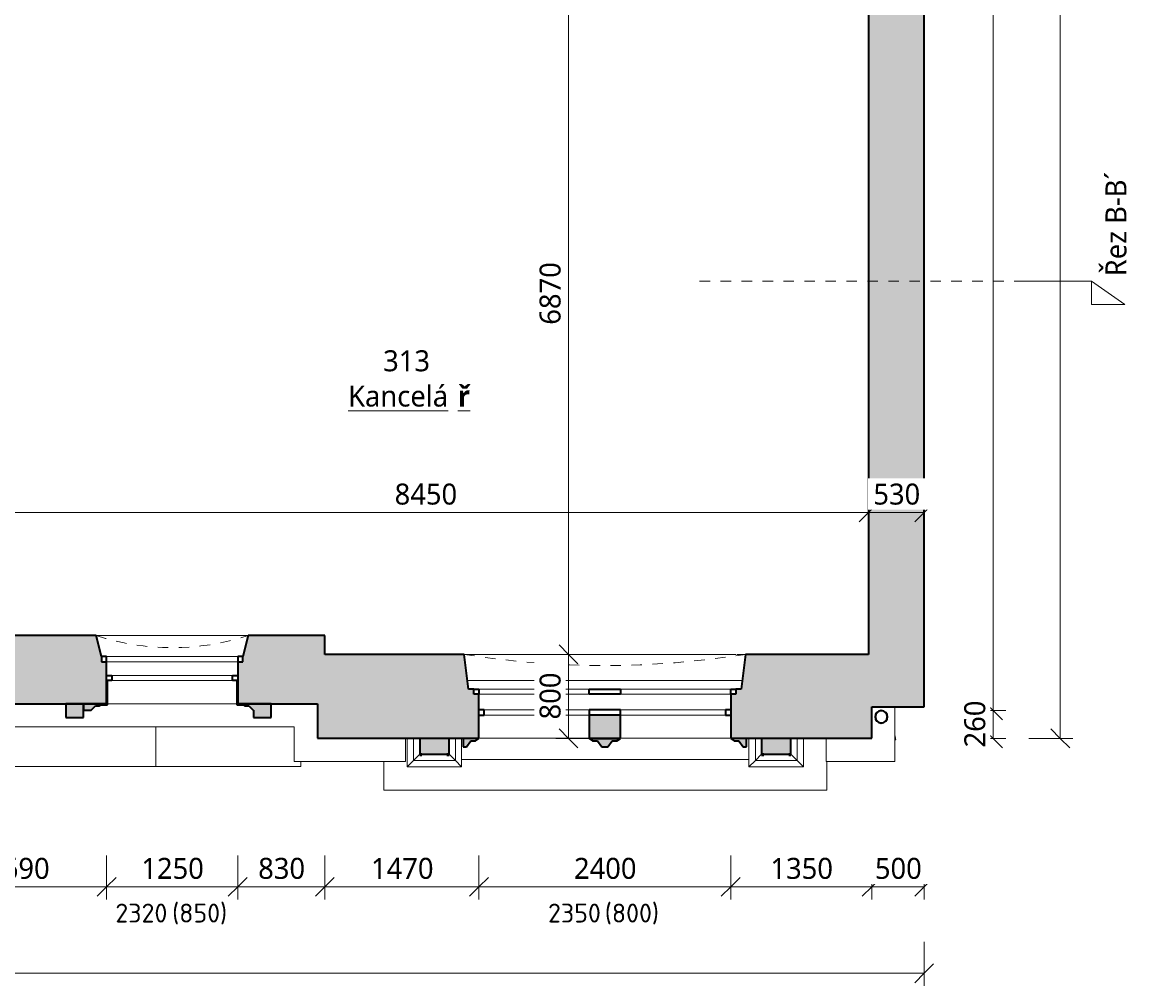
# Model space of a CAD drawing. Header units: metres. Extents: x -2.7 to 41.7, y -4.4 to 31.2.
# Tile 20 of 21: x 31.2 to 41.7, y -2.3 to 6.9. Entities that reach past the tile are written whole.
import ezdxf

# ---------------------------------------------------------------- set-up
doc = ezdxf.new("R2010")
doc.units = ezdxf.units.M
doc.linetypes.add('AV - Cerch_ 1 tecka 10mm', pattern=[0.018, 0.01, -0.004, 0, -0.004])
doc.linetypes.add('AV - Cerch_ 1 tecka 2mm', pattern=[0.004, 0.002, -0.001, 0, -0.001])
doc.layers.add('AV-KOTY', color=5, linetype='Continuous', lineweight=13, true_color=0x0000ff)
doc.layers.add('AV-MISTNOSTI', color=5, linetype='Continuous', lineweight=5, true_color=0x0000ff)
for name, color, linetype, lineweight in [('AV-KOTY-100', 7, 'Continuous', 5), ('AV-SRAFY', 7, 'Continuous', 35), ('AV-STAVBA', 7, 'Continuous', 18)]:
    doc.layers.add(name, color=color, linetype=linetype, lineweight=lineweight)
doc.styles.add('ISOCPEUR', font='isocpeur.ttf', dxfattribs={"height": 0.18})
doc.styles.add('Trebuchet MS', font='trebuc.ttf', dxfattribs={"height": 0.2})
doc.styles.add('Trebuchet MS_B', font='trebuc.ttf', dxfattribs={"height": 0.2})
doc.dimstyles.new('2_mm_-_O_-_Blue_-_mm_-_zaokrouhlena', dxfattribs={"dimscale": 0.3048, "dimtxt": 0.20619, "dimasz": 0.590551, "dimexe": 0.393701, "dimexo": 0.0625, "dimgap": 0.065617, "dimtad": 1, "dimdec": 0, "dimlfac": 1000, "dimrnd": 10, "dimzin": 0, "dimdsep": 46, "dimtxsty": 'Trebuchet MS', "dimblk1": 'OBLIQUE', "dimblk2": 'OBLIQUE', "dimsah": 1, "dimcen": 0.09, "dimazin": 0, "dimtfac": 1, "dimtdec": 4, "dimtix": 1, "dimtmove": 0, "dimatfit": 3, "dimfxl": 0.984252, "dimfxlon": 1, "dimtvp": 1, "dimtfill": 1, "dimtolj": 1, "dimtzin": 0, "dimarcsym": 2})

# ---------------------------------------------------------------- blocks, each defined once
blk = doc.blocks.new('WI_2-2_dvojité_bez středního sloupku - 1250x2320-1217601-3NP')
at = {"layer": 'AV-STAVBA', "linetype": 'AV - Cerch_ 1 tecka 2mm', "lineweight": 13}
for p, q in [((0.675, 0.325), (-0.675, 0.325)), ((-0.675, 0.325), (0.675, 0.325)), ((0.625, 0.325), (-0.625, 0.325)), ((0.675, -0.325), (-0.675, -0.325)), ((0.625, -0.325), (-0.625, -0.325)), ((-0.625, -0.325), (0.625, -0.325))]:
    blk.add_line(p, q, dxfattribs=at)
at = {"layer": 'AV-STAVBA', "lineweight": 35}
for p, q in [((-0.625, 0.125), (-0.675, 0.125)), ((-0.675, 0.125), (-0.675, 0.075)), ((-0.625, 0.075), (-0.625, 0.125)), ((0.675, 0.125), (0.625, 0.125)), ((0.625, 0.125), (0.625, 0.075)), ((0.675, 0.075), (0.675, 0.125)), ((-0.675, 0.075), (-0.625, 0.075)), ((0.625, 0.075), (0.675, 0.075)), ((-0.625, -0.105), (-0.625, -0.055)), ((-0.625, -0.055), (-0.575, -0.055)), ((-0.575, -0.105), (-0.625, -0.105)), ((-0.575, -0.055), (-0.575, -0.105)), ((0.575, -0.105), (0.575, -0.055)), ((0.575, -0.055), (0.625, -0.055)), ((0.625, -0.105), (0.575, -0.105)), ((0.625, -0.055), (0.625, -0.105))]:
    blk.add_line(p, q, dxfattribs=at)
at = {"layer": 'AV-STAVBA'}
for p, q in [((-0.675, 0.075), (-0.675, 0.125)), ((-0.675, 0.125), (0.675, 0.125)), ((-0.625, 0.125), (0.031, 0.125)), ((-0.625, 0.075), (-0.625, 0.125)), ((0.031, 0.125), (0.625, 0.125)), ((0.625, 0.075), (0.625, 0.125)), ((0.675, 0.075), (0.675, 0.125)), ((-0.675, 0.075), (0.675, 0.075)), ((0.031, 0.075), (-0.625, 0.075)), ((0.625, 0.075), (0.031, 0.075)), ((-0.625, -0.055), (-0.625, -0.105)), ((-0.625, -0.055), (0.625, -0.055)), ((-0.625, -0.105), (0.625, -0.105)), ((0.031, -0.055), (-0.575, -0.055)), ((-0.575, -0.055), (-0.575, -0.105)), ((-0.575, -0.105), (0.031, -0.105)), ((0.575, -0.055), (0.031, -0.055)), ((0.031, -0.105), (0.575, -0.105)), ((0.575, -0.055), (0.575, -0.105)), ((0.625, -0.055), (0.625, -0.105))]:
    blk.add_line(p, q, dxfattribs=at)
blk = doc.blocks.new('GM_Nika se zkoseným ostěním a klenutým nadpražím - 1350x2500_200-1217707-3NP')
at = {"layer": 'AV-STAVBA', "linetype": 'AV - Cerch_ 1 tecka 2mm', "lineweight": 13}
for p, q in [((0.675, 0.325), (-0.675, 0.325)), ((0.725, -0.325), (-0.725, -0.325))]:
    blk.add_line(p, q, dxfattribs=at)
blk.add_arc((0, -2.537), 2.328, 71.8558, 108.1442, dxfattribs=at)
blk = doc.blocks.new('GM_Nika_zkosené ostění - v900-1218213-3NP')
at = {"layer": 'AV-STAVBA', "linetype": 'AV - Cerch_ 1 tecka 2mm', "lineweight": 13}
blk.add_line((-0.6, 0.325), (0.85, 0.325), dxfattribs=at)
blk = doc.blocks.new('WI_4-4_dvojité - 2400x2350-1624758-3NP')
at = {"layer": 'AV-STAVBA', "linetype": 'AV - Cerch_ 1 tecka 2mm', "lineweight": 13}
for p, q in [((1.25, 0.4), (-1.25, 0.4)), ((1.2, 0.4), (-1.2, 0.4)), ((-1.2, 0.4), (1.2, 0.4)), ((1.25, -0.4), (-1.25, -0.4)), ((-1.25, -0.4), (1.25, -0.4)), ((1.2, -0.4), (-1.2, -0.4))]:
    blk.add_line(p, q, dxfattribs=at)
at = {"layer": 'AV-STAVBA', "lineweight": 35}
for p, q in [((-1.15, 0.18), (-1.2, 0.18)), ((-1.2, 0.13), (-1.15, 0.13)), ((-1.15, 0.13), (-1.15, 0.18)), ((-0.15, 0.18), (-0.15, 0.13)), ((-0.15, 0.13), (0.15, 0.13)), ((0.15, 0.13), (0.15, 0.18)), ((1.2, 0.18), (1.15, 0.18)), ((1.15, 0.18), (1.15, 0.13)), ((1.15, 0.13), (1.2, 0.13)), ((-1.2, -0.07), (-1.25, -0.07)), ((-1.2, -0.02), (-1.2, -0.07)), ((-0.15, -0.07), (-0.15, -0.02)), ((-0.15, -0.02), (0.15, -0.02)), ((0.15, -0.07), (-0.15, -0.07)), ((0.15, -0.02), (0.15, -0.07)), ((1.2, -0.07), (1.2, -0.02)), ((1.25, -0.07), (1.2, -0.07))]:
    blk.add_line(p, q, dxfattribs=at)
at = {"layer": 'AV-STAVBA'}
for p, q in [((-1.2, 0.13), (-1.2, 0.18)), ((-1.2, 0.18), (1.2, 0.18)), ((-1.2, 0.13), (1.2, 0.13)), ((-1.15, 0.18), (-0.15, 0.18)), ((-1.15, 0.13), (-1.15, 0.18)), ((-0.15, 0.13), (-1.15, 0.13)), ((0.15, 0.18), (1.15, 0.18)), ((1.15, 0.13), (0.15, 0.13)), ((1.15, 0.13), (1.15, 0.18)), ((1.2, 0.13), (1.2, 0.18)), ((-1.25, -0.02), (-1.25, -0.07)), ((-1.25, -0.02), (1.25, -0.02)), ((-1.25, -0.07), (1.25, -0.07)), ((-0.15, -0.02), (-1.2, -0.02)), ((-1.2, -0.02), (-1.2, -0.07)), ((-1.2, -0.07), (-0.15, -0.07)), ((1.2, -0.02), (0.15, -0.02)), ((0.15, -0.07), (1.2, -0.07)), ((1.2, -0.02), (1.2, -0.07)), ((1.25, -0.02), (1.25, -0.07))]:
    blk.add_line(p, q, dxfattribs=at)
blk = doc.blocks.new('GM_Nika se zkoseným ostěním a klenutým nadpražím - 2600x2550-1220466-3NP')
at = {"layer": 'AV-STAVBA', "linetype": 'AV - Cerch_ 1 tecka 2mm', "lineweight": 13}
for p, q in [((1.3, 0.4), (-1.3, 0.4)), ((1.34, -0.4), (-1.34, -0.4))]:
    blk.add_line(p, q, dxfattribs=at)
blk.add_arc((0, -8.794), 8.5, 80.9297, 99.0703, dxfattribs=at)
blk = doc.blocks.new('GM_Nika_zkosené ostění - v850-1221131-3NP')
at = {"layer": 'AV-STAVBA', "linetype": 'AV - Cerch_ 1 tecka 2mm', "lineweight": 13}
blk.add_line((-1.215, 0.4), (1.465, 0.4), dxfattribs=at)
blk = doc.blocks.new('GM_Detový svod_04 - GM_Detový svod_04-1507001-3NP')
at = {"layer": 'AV-STAVBA', "flags": 128}
blk.add_lwpolyline([(39.49, 0.042), (39.49, 0.042), (39.49, 0.042), (39.49, 0.042), (39.489, 0.043), (39.489, 0.043), (39.489, 0.044), (39.489, 0.045), (39.488, 0.046), (39.488, 0.047), (39.488, 0.048), (39.487, 0.049), (39.487, 0.051), (39.486, 0.052), (39.485, 0.054), (39.485, 0.056)], dxfattribs=at)
at = {"layer": 'AV-STAVBA', "lineweight": 35}
for radius, start, end in [(0.06, 360, 180), (0.06, 180, 360), (0.058, 360, 180), (0.058, 180, 360)]:
    blk.add_arc((39.356, 0.233), radius, start, end, dxfattribs=at)
at = {"layer": 'AV-STAVBA'}
blk.add_arc((39.433, 0.021), 0.06, 350, 20, dxfattribs=at)
blk = doc.blocks.new('Podokenní římsa 3NP - Podokenní římsa 3NP-1611802-3NP')
at = {"layer": 'AV-STAVBA'}
for p, q in [((39.485, 0.328), (39.485, -0.192)), ((21.795, 0.138), (33.759, 0.138)), ((33.759, 0.138), (33.759, -0.192)), ((34.819, 0.028), (34.819, -0.192)), ((38.829, -0.192), (38.829, 0.028)), ((33.759, -0.192), (34.819, -0.192)), ((38.829, -0.192), (39.485, -0.192))]:
    blk.add_line(p, q, dxfattribs=at)
blk = doc.blocks.new('Tympanon a šambrána 3NP8 - Tympanon a šambrána 2NP-1616281-3NP')
at = {"layer": 'AV-STAVBA'}
h = blk.add_hatch(color=256, dxfattribs=at)
h.paths.add_polyline_path([(7.63, 0.228), (7.8, 0.228), (7.8, 0.358), (7.48, 0.358), (7.48, 0.578), (7.47, 0.578), (7.47, 0.348), (7.535, 0.348), (7.55, 0.339), (7.585, 0.339), (7.628, 0.297), (7.63, 0.297)])
h.paths.add_polyline_path([(6.075, 0.297), (6.082, 0.297), (6.125, 0.339), (6.16, 0.339), (6.175, 0.348), (6.24, 0.348), (6.24, 0.578), (6.23, 0.578), (6.23, 0.358), (6.01, 0.358), (6.01, 0.297)])
blk.add_hatch(color=256, dxfattribs=at).paths.add_polyline_path([(6.01, 0.228), (6.01, 0.358), (5.84, 0.358), (5.84, 0.228)])
at = {"layer": 'AV-STAVBA', "lineweight": 35}
for p, q in [((6.23, 0.578), (6.23, 0.358)), ((6.24, 0.348), (6.24, 0.578)), ((7.47, 0.578), (7.47, 0.348)), ((7.48, 0.358), (7.48, 0.578)), ((6.01, 0.358), (5.84, 0.358)), ((5.84, 0.358), (5.84, 0.228)), ((6.23, 0.358), (6.01, 0.358)), ((6.01, 0.358), (6.01, 0.297)), ((6.01, 0.228), (6.01, 0.358)), ((6.082, 0.297), (6.125, 0.339)), ((6.125, 0.339), (6.16, 0.339)), ((6.16, 0.339), (6.175, 0.348)), ((6.175, 0.348), (6.24, 0.348)), ((7.47, 0.348), (7.535, 0.348)), ((7.8, 0.358), (7.48, 0.358)), ((7.535, 0.348), (7.55, 0.339)), ((7.55, 0.339), (7.585, 0.339)), ((7.585, 0.339), (7.628, 0.297)), ((7.8, 0.228), (7.8, 0.358)), ((5.84, 0.228), (6.01, 0.228)), ((6.01, 0.297), (6.082, 0.297)), ((7.628, 0.297), (7.63, 0.297)), ((7.63, 0.297), (7.63, 0.228)), ((7.63, 0.228), (7.8, 0.228))]:
    blk.add_line(p, q, dxfattribs=at)
blk = doc.blocks.new('Šambrána krajní_2NP1 - Šambrána krajní_2NP-1630025-3NP')
at = {"layer": 'AV-STAVBA'}
for points in [[(36.57, 0.028), (36.87, 0.028), (36.87, 0.248), (36.57, 0.248)], [(34.955, -0.122), (35.235, -0.122), (35.235, 0.028), (34.955, 0.028)], [(38.495, -0.122), (38.495, 0.028), (38.215, 0.028), (38.215, -0.122)]]:
    blk.add_hatch(color=256, dxfattribs=at).paths.add_polyline_path(points)
h = blk.add_hatch(color=256, dxfattribs=at)
h.paths.add_polyline_path([(35.37, -0.052), (35.4, -0.052), (35.441, 0.005), (35.486, 0.005), (35.52, 0.028), (35.37, 0.028)])
h.paths.add_polyline_path([(36.75, -0.052), (36.791, 0.005), (36.836, 0.005), (36.87, 0.028), (36.57, 0.028), (36.604, 0.005), (36.649, 0.005), (36.69, -0.052)])
h.paths.add_polyline_path([(38.07, -0.052), (38.07, 0.028), (37.92, 0.028), (37.954, 0.005), (37.999, 0.005), (38.04, -0.052)])
h = blk.add_hatch(color=256, dxfattribs=at)
h.paths.add_polyline_path([(35.235, -0.132), (35.235, -0.122), (35.215, -0.122), (35.215, -0.132)])
h.paths.add_polyline_path([(34.975, -0.132), (34.975, -0.122), (34.955, -0.122), (34.955, -0.132)])
h = blk.add_hatch(color=256, dxfattribs=at)
h.paths.add_polyline_path([(38.235, -0.132), (38.235, -0.122), (38.215, -0.122), (38.215, -0.132)])
h.paths.add_polyline_path([(38.495, -0.132), (38.495, -0.122), (38.475, -0.122), (38.475, -0.132)])
at = {"layer": 'AV-STAVBA', "lineweight": 35}
for p, q in [((36.87, 0.248), (36.57, 0.248)), ((36.57, 0.248), (36.57, 0.028)), ((36.87, 0.028), (36.87, 0.248)), ((35.235, 0.028), (34.955, 0.028)), ((34.955, 0.028), (34.955, -0.122)), ((35.235, -0.122), (35.235, 0.028)), ((35.37, 0.028), (35.37, -0.052)), ((35.52, 0.028), (35.37, 0.028)), ((35.4, -0.052), (35.441, 0.005)), ((35.441, 0.005), (35.486, 0.005)), ((35.486, 0.005), (35.52, 0.028)), ((36.87, 0.028), (36.57, 0.028)), ((36.57, 0.028), (36.604, 0.005)), ((36.57, 0.028), (36.87, 0.028)), ((36.604, 0.005), (36.649, 0.005)), ((36.649, 0.005), (36.69, -0.052)), ((36.75, -0.052), (36.791, 0.005)), ((36.791, 0.005), (36.836, 0.005)), ((36.836, 0.005), (36.87, 0.028)), ((38.07, 0.028), (37.92, 0.028)), ((37.92, 0.028), (37.954, 0.005)), ((37.954, 0.005), (37.999, 0.005)), ((37.999, 0.005), (38.04, -0.052)), ((38.07, -0.052), (38.07, 0.028)), ((38.495, 0.028), (38.215, 0.028)), ((38.215, 0.028), (38.215, -0.122)), ((38.495, -0.122), (38.495, 0.028)), ((35.37, -0.052), (35.4, -0.052)), ((36.69, -0.052), (36.75, -0.052)), ((38.04, -0.052), (38.07, -0.052)), ((34.975, -0.122), (34.955, -0.122)), ((34.955, -0.122), (34.955, -0.132)), ((34.955, -0.122), (35.235, -0.122)), ((34.955, -0.132), (34.975, -0.132)), ((34.975, -0.132), (34.975, -0.122)), ((35.235, -0.122), (35.215, -0.122)), ((35.215, -0.122), (35.215, -0.132)), ((35.215, -0.132), (35.235, -0.132)), ((35.235, -0.132), (35.235, -0.122)), ((38.235, -0.122), (38.215, -0.122)), ((38.215, -0.122), (38.215, -0.132)), ((38.215, -0.122), (38.495, -0.122)), ((38.215, -0.132), (38.235, -0.132)), ((38.235, -0.132), (38.235, -0.122)), ((38.495, -0.122), (38.475, -0.122)), ((38.475, -0.122), (38.475, -0.132)), ((38.475, -0.132), (38.495, -0.132)), ((38.495, -0.132), (38.495, -0.122))]:
    blk.add_line(p, q, dxfattribs=at)
at = {"layer": 'AV-STAVBA'}
for p, q in [((34.834, -0.243), (34.834, 0.028)), ((34.895, -0.182), (34.895, 0.028)), ((35.295, 0.028), (35.295, -0.182)), ((35.355, -0.112), (35.355, 0.028)), ((38.094, 0.028), (38.094, -0.112)), ((38.155, -0.182), (38.155, 0.028)), ((38.555, 0.028), (38.555, -0.182)), ((38.615, 0.028), (38.615, -0.243)), ((34.613, -0.192), (34.613, -0.467)), ((34.834, -0.243), (34.895, -0.182)), ((34.895, -0.182), (34.955, -0.122)), ((35.295, -0.182), (34.895, -0.182)), ((35.295, -0.182), (35.235, -0.122)), ((35.355, -0.243), (35.295, -0.182)), ((35.355, -0.112), (35.355, -0.145)), ((35.355, -0.145), (35.355, -0.243)), ((35.355, -0.172), (38.094, -0.172)), ((38.094, -0.145), (38.094, -0.112)), ((38.094, -0.243), (38.094, -0.145)), ((38.094, -0.243), (38.155, -0.182)), ((38.155, -0.182), (38.215, -0.122)), ((38.555, -0.182), (38.155, -0.182)), ((38.555, -0.182), (38.495, -0.122)), ((38.615, -0.243), (38.555, -0.182)), ((38.837, -0.467), (38.837, -0.192)), ((35.355, -0.243), (34.834, -0.243)), ((38.615, -0.243), (38.094, -0.243)), ((34.613, -0.467), (38.837, -0.467))]:
    blk.add_line(p, q, dxfattribs=at)
blk = doc.blocks.new('Section - Vertikální L-45990-3NP')
at = {"layer": 'AV-KOTY', "lineweight": 5}
for p, q in [((-0.00728, 0), (-0.01046, -0.00223)), ((-0.00728, 0), (-0.00728, -0.00223)), ((0, 0), (-0.00728, 0)), ((-0.01046, -0.00223), (-0.00728, -0.00223))]:
    blk.add_line(p, q, dxfattribs=at)
blk = doc.blocks.new('DIMBLOCK36-3NP')
at = {"layer": 'AV-KOTY-100', "color": 5, "true_color": 0x0000ff}
for p, q in [((40.423, 14.748), (40.333, 14.838)), ((40.423, 14.748), (40.123, 14.748)), ((40.423, 14.748), (40.423, 0.293)), ((40.423, 14.748), (40.513, 14.658)), ((40.423, 14.748), (40.543, 14.748)), ((40.423, 0.293), (40.333, 0.383)), ((40.423, 0.293), (40.123, 0.293)), ((40.423, 0.293), (40.513, 0.203)), ((40.423, 0.293), (40.543, 0.293))]:
    blk.add_line(p, q, dxfattribs=at)
at = {"layer": 'AV-KOTY-100', "color": 0, "insert": (40.147, 7.154), "char_height": 0.2, "width": 0.88068, "attachment_point": 1, "rotation": 90, "line_spacing_factor": 1.048425, "style": 'Trebuchet MS', "bg_fill": 3, "box_fill_scale": 1.25, "bg_fill_color": 256, "bg_fill_true_color": 13158600, "bg_fill_transparency": 0}
blk.add_mtext('14460', dxfattribs=at)
blk = doc.blocks.new('_Oblique')
at = {"color": 0, "linetype": 'ByBlock', "lineweight": -2}
blk.add_line((-0.5, -0.5), (0.5, 0.5), dxfattribs=at)
blk = doc.blocks.new('DIMBLOCK37-3NP')
at = {"layer": 'AV-KOTY-100', "color": 5, "true_color": 0x0000ff}
for p, q in [((40.423, 0.293), (40.333, 0.383)), ((40.423, 0.293), (40.123, 0.293)), ((40.423, 0.293), (40.423, 0.028)), ((40.423, 0.293), (40.513, 0.203)), ((40.423, 0.293), (40.543, 0.293)), ((40.423, 0.028), (40.333, 0.118)), ((40.423, 0.028), (40.123, 0.028)), ((40.423, 0.028), (40.513, -0.062)), ((40.423, 0.028), (40.543, 0.028))]:
    blk.add_line(p, q, dxfattribs=at)
at = {"layer": 'AV-KOTY-100', "color": 0, "insert": (40.147, -0.059), "char_height": 0.2, "width": 0.52841, "attachment_point": 1, "rotation": 90, "line_spacing_factor": 1.048425, "style": 'Trebuchet MS', "bg_fill": 3, "box_fill_scale": 1.25, "bg_fill_color": 256, "bg_fill_true_color": 13158600, "bg_fill_transparency": 0}
blk.add_mtext('260', dxfattribs=at)
blk = doc.blocks.new('DIMBLOCK38-3NP')
at = {"layer": 'AV-KOTY-100', "color": 5, "true_color": 0x0000ff}
for p, q in [((41.062, 14.748), (40.972, 14.838)), ((41.062, 14.748), (40.762, 14.748)), ((41.062, 0.028), (41.062, 14.748)), ((41.062, 14.748), (41.152, 14.658)), ((41.062, 14.748), (41.182, 14.748)), ((41.062, 0.028), (40.972, 0.118)), ((41.062, 0.028), (40.762, 0.028)), ((41.062, 0.028), (41.152, -0.062)), ((41.062, 0.028), (41.182, 0.028))]:
    blk.add_line(p, q, dxfattribs=at)
at = {"layer": 'AV-KOTY-100', "color": 0, "insert": (40.786, 7.021), "char_height": 0.2, "width": 0.88068, "attachment_point": 1, "rotation": 90, "line_spacing_factor": 1.048425, "style": 'Trebuchet MS', "bg_fill": 3, "box_fill_scale": 1.25, "bg_fill_color": 256, "bg_fill_true_color": 13158600, "bg_fill_transparency": 0}
blk.add_mtext('14720', dxfattribs=at)
blk = doc.blocks.new('DIMBLOCK59-3NP')
at = {"layer": 'AV-KOTY-100', "color": 5, "true_color": 0x0000ff}
for p, q in [((30.28, -1.387), (30.28, -1.087)), ((31.97, -1.387), (31.97, -1.087)), ((30.28, -1.387), (30.37, -1.297)), ((31.97, -1.387), (32.06, -1.297)), ((30.28, -1.387), (30.19, -1.477)), ((30.28, -1.387), (31.97, -1.387)), ((30.28, -1.387), (30.28, -1.507)), ((31.97, -1.387), (31.88, -1.477)), ((31.97, -1.387), (31.97, -1.507))]:
    blk.add_line(p, q, dxfattribs=at)
at = {"layer": 'AV-KOTY-100', "color": 0, "insert": (30.831, -1.111), "char_height": 0.2, "width": 0.70454, "attachment_point": 1, "line_spacing_factor": 1.048425, "style": 'Trebuchet MS', "bg_fill": 3, "box_fill_scale": 1.25, "bg_fill_color": 256, "bg_fill_true_color": 13158600, "bg_fill_transparency": 0}
blk.add_mtext('1690', dxfattribs=at)
blk = doc.blocks.new('DIMBLOCK60-3NP')
at = {"layer": 'AV-KOTY-100', "color": 5, "true_color": 0x0000ff}
for p, q in [((31.97, -1.387), (31.97, -1.087)), ((33.22, -1.387), (33.22, -1.087)), ((31.97, -1.387), (32.06, -1.297)), ((33.22, -1.387), (33.31, -1.297)), ((31.97, -1.387), (31.88, -1.477)), ((31.97, -1.387), (33.22, -1.387)), ((31.97, -1.387), (31.97, -1.507)), ((33.22, -1.387), (33.13, -1.477)), ((33.22, -1.387), (33.22, -1.507))]:
    blk.add_line(p, q, dxfattribs=at)
at = {"layer": 'AV-KOTY-100', "color": 0, "insert": (32.301, -1.111), "char_height": 0.2, "width": 0.70454, "attachment_point": 1, "line_spacing_factor": 1.048425, "style": 'Trebuchet MS', "bg_fill": 3, "box_fill_scale": 1.25, "bg_fill_color": 256, "bg_fill_true_color": 13158600, "bg_fill_transparency": 0}
blk.add_mtext('1250', dxfattribs=at)
blk = doc.blocks.new('DIMBLOCK61-3NP')
at = {"layer": 'AV-KOTY-100', "color": 5, "true_color": 0x0000ff}
for p, q in [((33.22, -1.387), (33.22, -1.087)), ((34.05, -1.387), (34.05, -1.087)), ((33.22, -1.387), (33.31, -1.297)), ((34.05, -1.387), (34.14, -1.297)), ((33.22, -1.387), (33.13, -1.477)), ((33.22, -1.387), (34.05, -1.387)), ((33.22, -1.387), (33.22, -1.507)), ((34.05, -1.387), (33.96, -1.477)), ((34.05, -1.387), (34.05, -1.507))]:
    blk.add_line(p, q, dxfattribs=at)
at = {"layer": 'AV-KOTY-100', "color": 0, "insert": (33.415, -1.111), "char_height": 0.2, "width": 0.52841, "attachment_point": 1, "line_spacing_factor": 1.048425, "style": 'Trebuchet MS', "bg_fill": 3, "box_fill_scale": 1.25, "bg_fill_color": 256, "bg_fill_true_color": 13158600, "bg_fill_transparency": 0}
blk.add_mtext('830', dxfattribs=at)
blk = doc.blocks.new('DIMBLOCK62-3NP')
at = {"layer": 'AV-KOTY-100', "color": 5, "true_color": 0x0000ff}
for p, q in [((34.05, -1.387), (34.05, -1.087)), ((35.52, -1.387), (35.52, -1.087)), ((34.05, -1.387), (34.14, -1.297)), ((35.52, -1.387), (35.61, -1.297)), ((34.05, -1.387), (33.96, -1.477)), ((34.05, -1.387), (35.52, -1.387)), ((34.05, -1.387), (34.05, -1.507)), ((35.52, -1.387), (35.43, -1.477)), ((35.52, -1.387), (35.52, -1.507))]:
    blk.add_line(p, q, dxfattribs=at)
at = {"layer": 'AV-KOTY-100', "color": 0, "insert": (34.491, -1.111), "char_height": 0.2, "width": 0.70454, "attachment_point": 1, "line_spacing_factor": 1.048425, "style": 'Trebuchet MS', "bg_fill": 3, "box_fill_scale": 1.25, "bg_fill_color": 256, "bg_fill_true_color": 13158600, "bg_fill_transparency": 0}
blk.add_mtext('1470', dxfattribs=at)
blk = doc.blocks.new('DIMBLOCK63-3NP')
at = {"layer": 'AV-KOTY-100', "color": 5, "true_color": 0x0000ff}
for p, q in [((35.52, -1.387), (35.52, -1.087)), ((37.92, -1.387), (37.92, -1.087)), ((35.52, -1.387), (35.61, -1.297)), ((37.92, -1.387), (38.01, -1.297)), ((35.52, -1.387), (35.43, -1.477)), ((35.52, -1.387), (37.92, -1.387)), ((35.52, -1.387), (35.52, -1.507)), ((37.92, -1.387), (37.83, -1.477)), ((37.92, -1.387), (37.92, -1.507))]:
    blk.add_line(p, q, dxfattribs=at)
at = {"layer": 'AV-KOTY-100', "color": 0, "insert": (36.426, -1.111), "char_height": 0.2, "width": 0.70454, "attachment_point": 1, "line_spacing_factor": 1.048425, "style": 'Trebuchet MS', "bg_fill": 3, "box_fill_scale": 1.25, "bg_fill_color": 256, "bg_fill_true_color": 13158600, "bg_fill_transparency": 0}
blk.add_mtext('2400', dxfattribs=at)
blk = doc.blocks.new('DIMBLOCK64-3NP')
at = {"layer": 'AV-KOTY-100', "color": 5, "true_color": 0x0000ff}
for p, q in [((37.92, -1.387), (37.92, -1.087)), ((39.265, -1.387), (39.265, -1.087)), ((37.92, -1.387), (38.01, -1.297)), ((39.265, -1.387), (39.355, -1.297)), ((37.92, -1.387), (37.83, -1.477)), ((37.92, -1.387), (39.265, -1.387)), ((37.92, -1.387), (37.92, -1.507)), ((39.265, -1.387), (39.175, -1.477)), ((39.265, -1.387), (39.265, -1.507))]:
    blk.add_line(p, q, dxfattribs=at)
at = {"layer": 'AV-KOTY-100', "color": 0, "insert": (38.299, -1.111), "char_height": 0.2, "width": 0.70454, "attachment_point": 1, "line_spacing_factor": 1.048425, "style": 'Trebuchet MS', "bg_fill": 3, "box_fill_scale": 1.25, "bg_fill_color": 256, "bg_fill_true_color": 13158600, "bg_fill_transparency": 0}
blk.add_mtext('1350', dxfattribs=at)
blk = doc.blocks.new('DIMBLOCK65-3NP')
at = {"layer": 'AV-KOTY-100', "color": 5, "true_color": 0x0000ff}
for p, q in [((39.265, -1.387), (39.265, -1.087)), ((39.765, -1.387), (39.765, -1.087)), ((39.265, -1.387), (39.355, -1.297)), ((39.765, -1.387), (39.855, -1.297)), ((39.265, -1.387), (39.175, -1.477)), ((39.265, -1.387), (39.765, -1.387)), ((39.265, -1.387), (39.265, -1.507)), ((39.765, -1.387), (39.675, -1.477)), ((39.765, -1.387), (39.765, -1.507))]:
    blk.add_line(p, q, dxfattribs=at)
at = {"layer": 'AV-KOTY-100', "color": 0, "insert": (39.295, -1.111), "char_height": 0.2, "width": 0.52841, "attachment_point": 1, "line_spacing_factor": 1.048425, "style": 'Trebuchet MS', "bg_fill": 3, "box_fill_scale": 1.25, "bg_fill_color": 256, "bg_fill_true_color": 13158600, "bg_fill_transparency": 0}
blk.add_mtext('500', dxfattribs=at)
blk = doc.blocks.new('DIMBLOCK66-3NP')
at = {"layer": 'AV-KOTY-100', "color": 5, "true_color": 0x0000ff}
for p, q in [((-0.235, -2.211), (-0.235, -1.911)), ((39.765, -2.211), (39.765, -1.911)), ((-0.235, -2.211), (-0.325, -2.301)), ((-0.235, -2.211), (-0.145, -2.121)), ((-0.235, -2.211), (39.765, -2.211)), ((-0.235, -2.211), (-0.235, -2.331)), ((39.765, -2.211), (39.675, -2.301)), ((39.765, -2.211), (39.855, -2.121)), ((39.765, -2.211), (39.765, -2.331))]:
    blk.add_line(p, q, dxfattribs=at)
at = {"layer": 'AV-KOTY-100', "color": 0, "insert": (19.398, -1.935), "char_height": 0.2, "width": 0.88068, "attachment_point": 1, "line_spacing_factor": 1.048425, "style": 'Trebuchet MS', "bg_fill": 3, "box_fill_scale": 1.25, "bg_fill_color": 256, "bg_fill_true_color": 13158600, "bg_fill_transparency": 0}
blk.add_mtext('40000', dxfattribs=at)
blk = doc.blocks.new('DIMBLOCK78-3NP')
at = {"layer": 'AV-KOTY-100', "color": 5, "true_color": 0x0000ff}
for p, q in [((30.785, 2.18), (30.785, 2.48)), ((39.235, 2.18), (39.235, 2.48)), ((30.785, 2.18), (30.875, 2.27)), ((39.235, 2.18), (39.325, 2.27)), ((30.785, 2.18), (30.695, 2.09)), ((30.785, 2.18), (39.235, 2.18)), ((30.785, 2.18), (30.785, 2.06)), ((39.235, 2.18), (39.145, 2.09)), ((39.235, 2.18), (39.235, 2.06))]:
    blk.add_line(p, q, dxfattribs=at)
at = {"layer": 'AV-KOTY-100', "color": 0, "insert": (34.716, 2.456), "char_height": 0.2, "width": 0.70454, "attachment_point": 1, "line_spacing_factor": 1.048425, "style": 'Trebuchet MS', "bg_fill": 3, "box_fill_scale": 1.25, "bg_fill_color": 256, "bg_fill_true_color": 13158600, "bg_fill_transparency": 0}
blk.add_mtext('8450', dxfattribs=at)
blk = doc.blocks.new('DIMBLOCK79-3NP')
at = {"layer": 'AV-KOTY-100', "color": 5, "true_color": 0x0000ff}
for p, q in [((39.235, 2.18), (39.235, 2.48)), ((39.765, 2.18), (39.765, 2.48)), ((39.235, 2.18), (39.325, 2.27)), ((39.765, 2.18), (39.855, 2.27)), ((39.235, 2.18), (39.145, 2.09)), ((39.235, 2.18), (39.765, 2.18)), ((39.235, 2.18), (39.235, 2.06)), ((39.765, 2.18), (39.675, 2.09)), ((39.765, 2.18), (39.765, 2.06))]:
    blk.add_line(p, q, dxfattribs=at)
at = {"layer": 'AV-KOTY-100', "color": 0, "insert": (39.28, 2.456), "char_height": 0.2, "width": 0.52841, "attachment_point": 1, "line_spacing_factor": 1.048425, "style": 'Trebuchet MS', "bg_fill": 3, "box_fill_scale": 1.25, "bg_fill_color": 256, "bg_fill_true_color": 13158600, "bg_fill_transparency": 0}
blk.add_mtext('530', dxfattribs=at)
blk = doc.blocks.new('DIMBLOCK83-3NP')
at = {"layer": 'AV-KOTY-100', "color": 5, "true_color": 0x0000ff}
for p, q in [((36.374, 7.698), (36.284, 7.788)), ((36.374, 7.698), (36.254, 7.698)), ((36.374, 7.698), (36.374, 0.828)), ((36.374, 7.698), (36.464, 7.608)), ((36.374, 7.698), (36.674, 7.698)), ((36.374, 0.828), (36.284, 0.918)), ((36.374, 0.828), (36.254, 0.828)), ((36.374, 0.828), (36.464, 0.738)), ((36.374, 0.828), (36.674, 0.828))]:
    blk.add_line(p, q, dxfattribs=at)
at = {"layer": 'AV-KOTY-100', "color": 0, "insert": (36.098, 3.97), "char_height": 0.2, "width": 0.70454, "attachment_point": 1, "rotation": 90, "line_spacing_factor": 1.048425, "style": 'Trebuchet MS', "bg_fill": 3, "box_fill_scale": 1.25, "bg_fill_color": 256, "bg_fill_true_color": 13158600, "bg_fill_transparency": 0}
blk.add_mtext('6870', dxfattribs=at)
blk = doc.blocks.new('DIMBLOCK84-3NP')
at = {"layer": 'AV-KOTY-100', "color": 5, "true_color": 0x0000ff}
for p, q in [((36.374, 0.828), (36.284, 0.918)), ((36.374, 0.828), (36.254, 0.828)), ((36.374, 0.828), (36.374, 0.028)), ((36.374, 0.828), (36.464, 0.738)), ((36.374, 0.828), (36.674, 0.828)), ((36.374, 0.028), (36.284, 0.118)), ((36.374, 0.028), (36.254, 0.028)), ((36.374, 0.028), (36.464, -0.062)), ((36.374, 0.028), (36.674, 0.028))]:
    blk.add_line(p, q, dxfattribs=at)
at = {"layer": 'AV-KOTY-100', "color": 0, "insert": (36.098, 0.208), "char_height": 0.2, "width": 0.52841, "attachment_point": 1, "rotation": 90, "line_spacing_factor": 1.048425, "style": 'Trebuchet MS', "bg_fill": 3, "box_fill_scale": 1.25, "bg_fill_color": 256, "bg_fill_true_color": 13158600, "bg_fill_transparency": 0}
blk.add_mtext('800', dxfattribs=at)

msp = doc.modelspace()

# ---------------------------------------------------------------- hatches: boundary and pattern name
at = {"layer": 'AV-SRAFY', "lineweight": 18}
msp.add_hatch(color=256, dxfattribs=at).paths.add_polyline_path([(39.7648, 0.8282), (39.7648, 14.7482), (39.2348, 14.7482), (39.2348, 0.8282), (39.6187, 0.8282)])
h = msp.add_hatch(color=256, dxfattribs=at)
h.paths.add_polyline_path([(20.9198, 0.3582), (23.1598, 0.3582), (23.1598, 0.7582), (23.1098, 0.7582), (23.1098, 0.8082), (23.0598, 1.0082), (21.0598, 1.0082), (21.0198, 0.8082), (20.9698, 0.8082), (20.9698, 0.7582), (20.9198, 0.7582), (20.9198, 0.3961)])
h.paths.add_polyline_path([(5.4448, 0.3582), (6.2299, 0.3582), (6.2299, 0.7582), (6.1799, 0.7582), (6.1799, 0.8082), (6.1299, 1.0082), (5.4348, 1.0082), (5.4348, 0.3582)])
h.paths.add_polyline_path([(7.4799, 0.3582), (9.1599, 0.3582), (9.1599, 0.7582), (9.1099, 0.7582), (9.1099, 0.8082), (9.0599, 1.0082), (7.5799, 1.0082), (7.5299, 0.8082), (7.5299, 0.7582), (7.4799, 0.7582), (7.4799, 0.3961)])
h.paths.add_polyline_path([(33.9791, 0.3582), (33.9791, 0.8282), (34.0498, 0.8282), (34.0498, 1.0082), (33.3198, 1.0082), (33.2698, 0.8082), (33.2698, 0.7582), (33.2198, 0.7582), (33.2198, 0.3582), (33.9435, 0.3582)])
h.paths.add_polyline_path([(10.4099, 0.3582), (12.0998, 0.3582), (12.0998, 0.7582), (12.0498, 0.7582), (12.0498, 0.8082), (11.9998, 1.0082), (10.5099, 1.0082), (10.4599, 0.8082), (10.4599, 0.7582), (10.4099, 0.7582), (10.4099, 0.5782)])
h.paths.add_polyline_path([(13.3498, 0.3582), (14.9998, 0.3582), (14.9998, 0.7582), (14.9498, 0.7582), (14.9498, 0.8082), (14.8998, 1.0082), (13.4498, 1.0082), (13.3998, 0.8082), (13.3998, 0.7582), (13.3498, 0.7582), (13.3498, 0.5782)])
h.paths.add_polyline_path([(31.9698, 0.3582), (31.9698, 0.7582), (31.9198, 0.7582), (31.9198, 0.8082), (31.8698, 1.0082), (30.3798, 1.0082), (30.3298, 0.8082), (30.3298, 0.7582), (30.2798, 0.7582), (30.2798, 0.3582), (31.8153, 0.3582)])
h.paths.add_polyline_path([(16.2498, 0.3582), (18.5198, 0.3582), (18.5198, 0.7582), (18.4698, 0.7582), (18.4698, 0.8082), (18.4198, 0.8082), (18.3798, 1.0082), (16.3498, 1.0082), (16.2998, 0.8082), (16.2998, 0.7582), (16.2498, 0.7582), (16.2498, 0.3961)])
h.paths.add_polyline_path([(24.4098, 0.3582), (26.1098, 0.3582), (26.1098, 0.7582), (26.0598, 0.7582), (26.0598, 0.8082), (26.0098, 1.0082), (24.5098, 1.0082), (24.4598, 0.8082), (24.4598, 0.7582), (24.4098, 0.7582), (24.4098, 0.3961)])
h.paths.add_polyline_path([(29.0298, 0.3582), (29.0298, 0.7582), (28.9798, 0.7582), (28.9798, 0.8082), (28.9298, 1.0082), (27.4598, 1.0082), (27.4098, 0.8082), (27.4098, 0.7582), (27.3598, 0.7582), (27.3598, 0.3582), (28.9777, 0.3582)])
h = msp.add_hatch(color=256, dxfattribs=at)
h.paths.add_polyline_path([(33.9791, 0.0282), (35.5198, 0.0282), (35.5198, 0.4482), (35.4698, 0.4482), (35.4698, 0.4982), (35.4198, 0.4982), (35.3798, 0.8282), (33.9791, 0.8282), (33.9791, 0.3582)])
h.paths.add_polyline_path([(38.0225, 0.0282), (39.2648, 0.0282), (39.2648, 0.3282), (39.7648, 0.3282), (39.7648, 0.8282), (38.0598, 0.8282), (38.0198, 0.4982), (37.9698, 0.4982), (37.9698, 0.4482), (37.9198, 0.4482), (37.9198, 0.0282)])

# ---------------------------------------------------------------- linework, layer by layer
at = {"layer": 'AV-KOTY', "linetype": 'AV - Cerch_ 1 tecka 10mm', "lineweight": 5}
msp.add_line((37.6236, 4.3854), (40.6312, 4.3854), dxfattribs=at)
at = {"layer": 'AV-STAVBA', "lineweight": 35}
for p, q in [((39.7648, 0.3282), (39.7648, 14.7482)), ((39.2348, 7.6982), (39.2348, 0.8282)), ((31.8698, 1.0082), (30.7848, 1.0082)), ((31.9198, 0.8082), (31.8698, 1.0082)), ((33.3198, 1.0082), (33.2698, 0.8082)), ((34.0498, 1.0082), (33.3198, 1.0082)), ((34.0498, 0.8282), (34.0498, 1.0082)), ((31.9698, 0.6282), (31.9698, 0.7582)), ((33.2198, 0.7582), (33.2198, 0.6282)), ((35.3798, 0.8282), (34.0498, 0.8282)), ((35.4198, 0.4982), (35.3798, 0.8282)), ((38.0598, 0.8282), (38.0198, 0.4982)), ((39.2348, 0.8282), (38.0598, 0.8282)), ((31.9698, 0.3582), (31.9698, 0.5782)), ((33.2198, 0.5782), (33.2198, 0.3582)), ((35.4698, 0.4982), (35.4198, 0.4982)), ((35.4698, 0.4482), (35.4698, 0.4982)), ((35.5198, 0.4482), (35.4698, 0.4482)), ((35.5198, 0.0282), (35.5198, 0.4482)), ((37.9698, 0.4482), (37.9198, 0.4482)), ((37.9198, 0.4482), (37.9198, 0.0282)), ((38.0198, 0.4982), (37.9698, 0.4982)), ((37.9698, 0.4982), (37.9698, 0.4482)), ((30.2798, 0.3582), (31.9698, 0.3582)), ((33.2198, 0.3582), (33.9791, 0.3582)), ((33.9791, 0.3582), (33.9791, 0.0282)), ((39.2648, 0.0282), (39.2648, 0.3282)), ((39.2648, 0.3282), (39.7648, 0.3282)), ((33.9791, 0.0282), (35.5198, 0.0282)), ((37.9198, 0.0282), (39.2648, 0.0282))]:
    msp.add_line(p, q, dxfattribs=at)
at = {"layer": 'AV-STAVBA'}
for p, q in [((33.2198, 0.7582), (31.9698, 0.7582)), ((38.0295, 0.5782), (35.4101, 0.5782)), ((36.5698, 0.4482), (35.5198, 0.4482)), ((37.9198, 0.4482), (36.8698, 0.4482)), ((33.2098, 0.3582), (31.9798, 0.3582)), ((32.4403, 0.1382), (32.4403, -0.2418)), ((36.5698, 0.0282), (35.5198, 0.0282)), ((37.9198, 0.0282), (36.8698, 0.0282)), ((33.8229, -0.2418), (33.8229, -0.1918)), ((33.8229, -0.2418), (31.0577, -0.2418))]:
    msp.add_line(p, q, dxfattribs=at)

# ---------------------------------------------------------------- block references
at = {"layer": 'AV-KOTY', "lineweight": 5, "extrusion": (0, 0, -1), "xscale": 99.99999999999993, "yscale": 99.99999999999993, "zscale": 99.99999999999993}
msp.add_blockref('Section - Vertikální L-45990-3NP', (-40.6312, 4.3854), dxfattribs=at)
at = {"layer": 'AV-STAVBA', "linetype": 'AV - Cerch_ 1 tecka 2mm', "lineweight": 13, "rotation": 180}
for name, p in [('GM_Nika se zkoseným ostěním a klenutým nadpražím - 1350x2500_200-1217707-3NP', (32.5948, 0.6832)), ('GM_Nika se zkoseným ostěním a klenutým nadpražím - 2600x2550-1220466-3NP', (36.7198, 0.4282)), ('WI_4-4_dvojité - 2400x2350-1624758-3NP', (36.7198, 0.4282))]:
    msp.add_blockref(name, p, dxfattribs=at)
at = {"layer": 'AV-STAVBA', "linetype": 'AV - Cerch_ 1 tecka 2mm', "lineweight": 13}
for name, p in [('GM_Nika_zkosené ostění - v900-1218213-3NP', (32.4698, 0.6832)), ('WI_2-2_dvojité_bez středního sloupku - 1250x2320-1217601-3NP', (32.5948, 0.6832)), ('GM_Nika_zkosené ostění - v850-1221131-3NP', (36.5948, 0.4282))]:
    msp.add_blockref(name, p, dxfattribs=at)
at = {"layer": 'AV-STAVBA'}
for name, p in [('Tympanon a šambrána 3NP8 - Tympanon a šambrána 2NP-1616281-3NP', (25.74, 0)), ('Podokenní římsa 3NP - Podokenní římsa 3NP-1611802-3NP', (0, 0)), ('Šambrána krajní_2NP1 - Šambrána krajní_2NP-1630025-3NP', (0, 0))]:
    msp.add_blockref(name, p, dxfattribs=at)
at = {"layer": 'AV-STAVBA', "lineweight": 35}
msp.add_blockref('GM_Detový svod_04 - GM_Detový svod_04-1507001-3NP', (0, 0), dxfattribs=at)

# ---------------------------------------------------------------- texts
at = {"layer": 'AV-KOTY', "lineweight": 5, "insert": (41.4929, 4.432), "char_height": 0.2, "width": 1.346835, "attachment_point": 1, "rotation": 90, "style": 'Trebuchet MS'}
msp.add_mtext('Řez B-B´', dxfattribs=at)
at = {"layer": 'AV-KOTY', "lineweight": 5, "char_height": 0.18, "attachment_point": 1, "style": 'ISOCPEUR'}
for s, insert, width in [('2320', (32.0534, -1.5471), 0.609282), ('(850)', (32.5946, -1.5471), 0.633333), ('2350', (36.1784, -1.5471), 0.609282), ('(800)', (36.7196, -1.5471), 0.633333)]:
    msp.add_mtext(s, dxfattribs=dict(at, insert=insert, width=width))
at = {"layer": 'AV-MISTNOSTI', "char_height": 0.2, "attachment_point": 1, "style": 'Trebuchet MS_B'}
for s, insert, width in [('313', (34.6063, 3.7264), 0.601266), ('\\LKancelá', (34.2723, 3.3901), 1.266666), ('\\L\\fTrebuchet MS|b1|i0|c238|p34|;\\Lř', (35.3174, 3.3901), 0.144304)]:
    msp.add_mtext(s, dxfattribs=dict(at, insert=insert, width=width))

# ---------------------------------------------------------------- dimensions: what is measured, and where the dimension line sits
at = {"layer": 'AV-KOTY', "lineweight": 5}
dim = msp.add_linear_dim(base=(39.7648, -2.2106), p1=(-0.2352, -1.9106), p2=(39.7648, -1.9106), dimstyle='2_mm_-_O_-_Blue_-_mm_-_zaokrouhlena', override={"dimpost": '<>', "dimfxl": 40}, dxfattribs=at)
dim.commit()
dim.dimension.update_dxf_attribs({"geometry": 'DIMBLOCK66-3NP', "text_midpoint": (19.7648, -2.0889)})

# ---------------------------------------------------------------- next in the draw order: dimensions: what is measured, and where the dimension line sits
for base, p1, p2, override, picture, middle in [((40.423, 0.2932), (40.123, 14.7482), (40.123, 0.2932), {"dimpost": '<>', "dimfxl": 14.455021}, 'DIMBLOCK36-3NP', (40.3009, 7.5207)), ((41.0617, 14.7482), (40.7617, 0.0282), (40.7617, 14.7482), {"dimpost": '<>', "dimfxl": 14.72}, 'DIMBLOCK38-3NP', (40.94, 7.3882))]:
    dim = msp.add_linear_dim(base=base, p1=p1, p2=p2, angle=90, dimstyle='2_mm_-_O_-_Blue_-_mm_-_zaokrouhlena', override=override, dxfattribs=at)
    dim.commit()
    dim.dimension.update_dxf_attribs({"geometry": picture, "text_midpoint": middle})
for base, p1, p2, override, picture, middle in [((39.2348, 2.1802), (30.7848, 2.4802), (39.2348, 2.4802), {"dimpost": '<>', "dimfxl": 8.450043}, 'DIMBLOCK78-3NP', (35.0098, 2.302)), ((31.9698, -1.3874), (30.2798, -1.0874), (31.9698, -1.0874), {"dimpost": '<>', "dimfxl": 1.69}, 'DIMBLOCK59-3NP', (31.1248, -1.2653))]:
    dim = msp.add_linear_dim(base=base, p1=p1, p2=p2, dimstyle='2_mm_-_O_-_Blue_-_mm_-_zaokrouhlena', override=override, dxfattribs=at)
    dim.commit()
    dim.dimension.update_dxf_attribs({"geometry": picture, "text_midpoint": middle})

# ---------------------------------------------------------------- next in the draw order: dimensions: what is measured, and where the dimension line sits
for base, p1, p2, override, picture, middle in [((36.3741, 0.8282), (36.6741, 7.6982), (36.6741, 0.8282), {"dimpost": '<>', "dimfxl": 6.87}, 'DIMBLOCK83-3NP', (36.252, 4.2632)), ((40.423, 0.0282), (40.123, 0.2932), (40.123, 0.0282), {"dimpost": '<>', "dimfxl": 0.264979}, 'DIMBLOCK37-3NP', (40.3009, 0.1607))]:
    dim = msp.add_linear_dim(base=base, p1=p1, p2=p2, angle=90, dimstyle='2_mm_-_O_-_Blue_-_mm_-_zaokrouhlena', override=override, dxfattribs=at)
    dim.commit()
    dim.dimension.update_dxf_attribs({"geometry": picture, "text_midpoint": middle})
for base, p1, p2, override, picture, middle in [((39.7648, 2.1802), (39.2348, 2.4802), (39.7648, 2.4802), {"dimpost": '<>', "dimfxl": 0.53}, 'DIMBLOCK79-3NP', (39.4998, 2.302)), ((33.2198, -1.3874), (31.9698, -1.0874), (33.2198, -1.0874), {"dimpost": '<>', "dimfxl": 1.25}, 'DIMBLOCK60-3NP', (32.5948, -1.2656))]:
    dim = msp.add_linear_dim(base=base, p1=p1, p2=p2, dimstyle='2_mm_-_O_-_Blue_-_mm_-_zaokrouhlena', override=override, dxfattribs=at)
    dim.commit()
    dim.dimension.update_dxf_attribs({"geometry": picture, "text_midpoint": middle})

# ---------------------------------------------------------------- next in the draw order: dimensions: what is measured, and where the dimension line sits
dim = msp.add_linear_dim(base=(36.3741, 0.0282), p1=(36.6741, 0.8282), p2=(36.6741, 0.0282), angle=90, dimstyle='2_mm_-_O_-_Blue_-_mm_-_zaokrouhlena', override={"dimpost": '<>', "dimfxl": 0.8}, dxfattribs=at)
dim.commit()
dim.dimension.update_dxf_attribs({"geometry": 'DIMBLOCK84-3NP', "text_midpoint": (36.2523, 0.4282)})
dim = msp.add_linear_dim(base=(34.0498, -1.3874), p1=(33.2198, -1.0874), p2=(34.0498, -1.0874), dimstyle='2_mm_-_O_-_Blue_-_mm_-_zaokrouhlena', override={"dimpost": '<>', "dimfxl": 0.829957}, dxfattribs=at)
dim.commit()
dim.dimension.update_dxf_attribs({"geometry": 'DIMBLOCK61-3NP', "text_midpoint": (33.6348, -1.2656)})

# ---------------------------------------------------------------- next in the draw order: dimensions: what is measured, and where the dimension line sits
dim = msp.add_linear_dim(base=(35.5198, -1.3874), p1=(34.0498, -1.0874), p2=(35.5198, -1.0874), dimstyle='2_mm_-_O_-_Blue_-_mm_-_zaokrouhlena', override={"dimpost": '<>', "dimfxl": 1.470043}, dxfattribs=at)
dim.commit()
dim.dimension.update_dxf_attribs({"geometry": 'DIMBLOCK62-3NP', "text_midpoint": (34.7848, -1.2656)})

# ---------------------------------------------------------------- next in the draw order: dimensions: what is measured, and where the dimension line sits
dim = msp.add_linear_dim(base=(37.9198, -1.3874), p1=(35.5198, -1.0874), p2=(37.9198, -1.0874), dimstyle='2_mm_-_O_-_Blue_-_mm_-_zaokrouhlena', override={"dimpost": '<>', "dimfxl": 2.4}, dxfattribs=at)
dim.commit()
dim.dimension.update_dxf_attribs({"geometry": 'DIMBLOCK63-3NP', "text_midpoint": (36.7198, -1.2656)})

# ---------------------------------------------------------------- next in the draw order: dimensions: what is measured, and where the dimension line sits
dim = msp.add_linear_dim(base=(39.2648, -1.3874), p1=(37.9198, -1.0874), p2=(39.2648, -1.0874), dimstyle='2_mm_-_O_-_Blue_-_mm_-_zaokrouhlena', override={"dimpost": '<>', "dimfxl": 1.345}, dxfattribs=at)
dim.commit()
dim.dimension.update_dxf_attribs({"geometry": 'DIMBLOCK64-3NP', "text_midpoint": (38.5923, -1.2656)})

# ---------------------------------------------------------------- next in the draw order: dimensions: what is measured, and where the dimension line sits
dim = msp.add_linear_dim(base=(39.7648, -1.3874), p1=(39.2648, -1.0874), p2=(39.7648, -1.0874), dimstyle='2_mm_-_O_-_Blue_-_mm_-_zaokrouhlena', override={"dimpost": '<>', "dimfxl": 0.5}, dxfattribs=at)
dim.commit()
dim.dimension.update_dxf_attribs({"geometry": 'DIMBLOCK65-3NP', "text_midpoint": (39.5148, -1.2656)})

doc.saveas('drawing.dxf')
